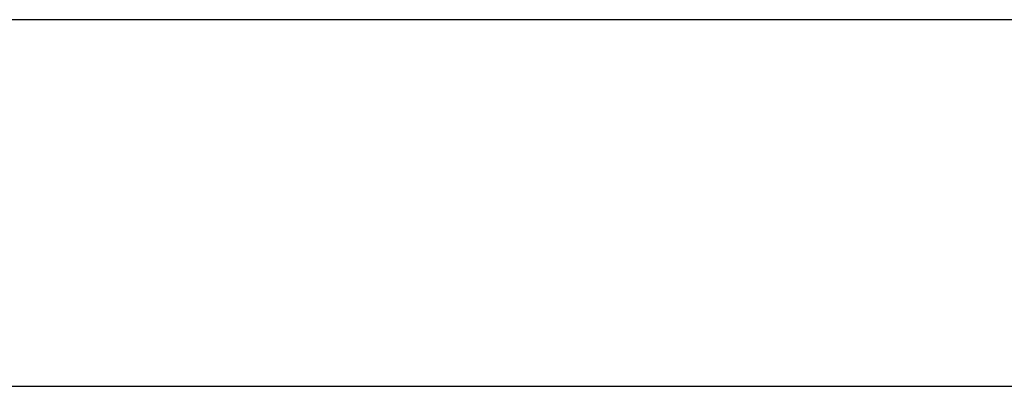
# Model space of a CAD drawing. Header units: millimetres. Extents: x 1382 to 1809, y 124 to 271.
# Tile 35 of 54: x 1709.32 to 1714, y 181.9 to 183.63. Entities that reach past the tile are written whole.
import ezdxf

# ---------------------------------------------------------------- set-up
doc = ezdxf.new("R2010")
doc.units = ezdxf.units.MM
doc.layers.add('OUT', color=3, linetype='CONTINUOUS')

msp = doc.modelspace()

# ---------------------------------------------------------------- linework, layer by layer
at = {"layer": 'OUT', "color": 7}
for p, q in [((1754.021477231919, 183.6327125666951), (1675.021477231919, 183.6327125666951)), ((1690.378362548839, 181.8958704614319), (1738.664591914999, 181.8958704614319))]:
    msp.add_line(p, q, dxfattribs=at)

doc.saveas('drawing.dxf')
